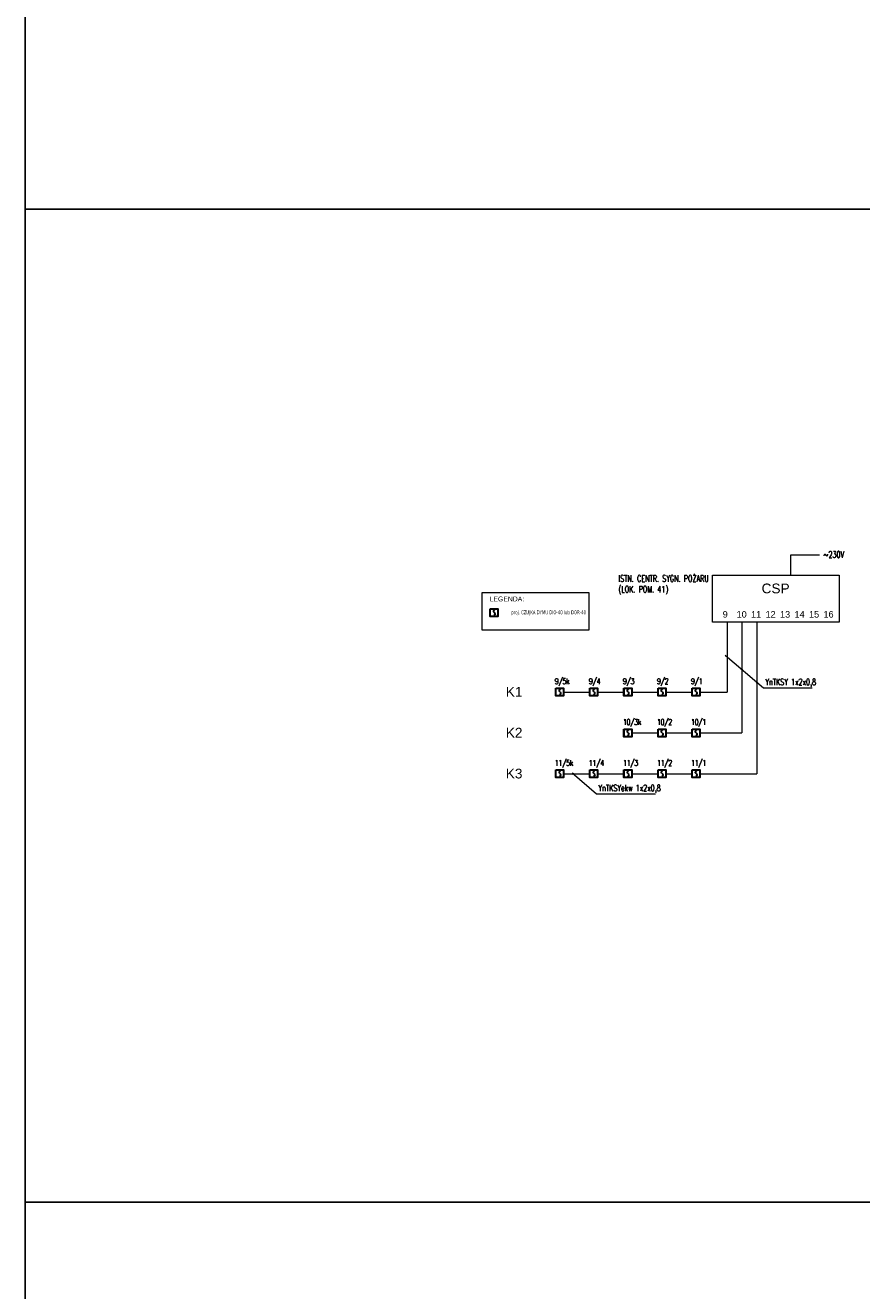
# Model space of a CAD drawing. Header units: centimetres. Extents: x -65222 to -44487, y -149615 to -110728.
# Tile 7 of 98: x -52888 to -47748, y -137949 to -130172. Entities that reach past the tile are written whole.
import ezdxf

# ---------------------------------------------------------------- set-up
doc = ezdxf.new("R2010")
doc.units = ezdxf.units.CM
doc.layers.add('EL_OBRAMOWANIE', color=70, linetype='Continuous', lineweight=0, plot=False)
for name, color, linetype, lineweight in [('Linia SSP', 1, 'Continuous', 35), ('TT sap', 10, 'Continuous', 9), ('ZRE SCHEMATY', 7, 'Continuous', 9), ('ZRE SSP Przewody', 3, 'Continuous', 18), ('ZRE Tablice', 7, 'Continuous', 13), ('ZRE TT', 11, 'Continuous', 13)]:
    doc.layers.add(name, color=color, linetype=linetype, lineweight=lineweight)
doc.styles.add('Arial', font='arial.ttf', dxfattribs={"height": 196.706587})
doc.styles.add('ELEKTR', font='romans.shx', dxfattribs={"width": 0.6})
doc.styles.add('STYLE_WYM', font='simplex.shx', dxfattribs={"width": 0.7, "height": 17.5})

# ---------------------------------------------------------------- blocks, each defined once
blk = doc.blocks.new('G$CAF8584BC')
at = {"layer": 'Linia SSP', "lineweight": 30}
h = blk.add_hatch(color=7, dxfattribs=at)
h.set_gradient(color1=(255, 255, 255), color2=(0, 0, 0), one_color=1, name='INVSPHERICAL')
h.paths.add_polyline_path([(-41.9, 23.7), (-41.9, 47.5), (-47.5, 47.5), (-47.5, 23.7)])
h.paths.add_polyline_path([(-41.9, 0), (-41.9, 23.7), (-47.5, 23.7), (-47.5, 0)])
at = {"layer": 'Linia SSP', "color": 7, "linetype": 'Continuous', "lineweight": 30}
for p, q in [((-26.3, 32), (-25.5, 35.1)), ((-25.5, 29), (-26.3, 32)), ((-25.5, 35.1), (-23.3, 38.5)), ((-23.9, 26.5), (-25.5, 29)), ((-20.9, 10), (-24.6, 5.9)), ((-23.3, 25.6), (-23.9, 26.5)), ((-23.3, 38.5), (-19.6, 42.7)), ((-22.1, 24.3), (-23.3, 25.6)), ((-22.1, 24.3), (-20.9, 22.9)), ((-20.9, 22.9), (-20.3, 22.1)), ((-18.7, 13.4), (-20.9, 10)), ((-20.3, 22.1), (-18.7, 19.5)), ((-18.7, 19.5), (-17.9, 16.5)), ((-17.9, 16.5), (-18.7, 13.4))]:
    blk.add_line(p, q, dxfattribs=at)
at = {"layer": 'Linia SSP', "color": 7, "lineweight": 30}
blk.add_lwpolyline([(-47.5, 47.5), (0, 47.5), (0, 0), (-47.5, 0)], close=True, dxfattribs=at)
blk = doc.blocks.new('czujka')
at = {"layer": 'Linia SSP', "lineweight": 30}
h = blk.add_hatch(color=1, dxfattribs=at)
h.set_gradient(color1=(255, 0, 0), color2=(224, 0, 0), one_color=1, name='INVSPHERICAL')
h.paths.add_polyline_path([(-15736.5, 389.4), (-15736.5, 406), (-15740.4, 406), (-15740.4, 389.4)])
h.paths.add_polyline_path([(-15736.5, 372.8), (-15736.5, 389.4), (-15740.4, 389.4), (-15740.4, 372.8)])
at = {"layer": 'Linia SSP', "color": 1, "linetype": 'Continuous', "lineweight": 30}
for p, q in [((-15725.5, 395.2), (-15725, 397.4)), ((-15725, 393.1), (-15725.5, 395.2)), ((-15725, 397.4), (-15723.4, 399.8)), ((-15723.8, 391.3), (-15725, 393.1)), ((-15723.4, 390.7), (-15723.8, 391.3)), ((-15723.4, 399.8), (-15720.8, 402.7)), ((-15722.6, 389.8), (-15723.4, 390.7)), ((-15722.6, 389.8), (-15721.8, 388.9)), ((-15721.8, 388.9), (-15721.4, 388.2)), ((-15720.2, 382.2), (-15721.8, 379.8)), ((-15721.4, 388.2), (-15720.2, 386.5)), ((-15720.2, 386.5), (-15719.7, 384.3)), ((-15719.7, 384.3), (-15720.2, 382.2)), ((-15721.8, 379.8), (-15724.4, 376.9))]:
    blk.add_line(p, q, dxfattribs=at)
at = {"layer": 'Linia SSP', "lineweight": 30}
blk.add_lwpolyline([(-15740.4, 406), (-15707.1, 406), (-15707.1, 372.8), (-15740.4, 372.8)], close=True, dxfattribs=at)

msp = doc.modelspace()

# ---------------------------------------------------------------- linework, layer by layer
at = {"color": 3}
for points in [[(-52888, -125196), (-44486.8, -125196), (-44486.8, -131300.8), (-52888, -131300.8)], [(-52888, -131300.8), (-44486.8, -131300.8), (-44486.8, -137405.7), (-52888, -137405.7)], [(-52888, -137405.7), (-44486.8, -137405.7), (-44486.8, -143510.6), (-52888, -143510.6)]]:
    msp.add_lwpolyline(points, close=True, dxfattribs=at)
at = {"layer": 'EL_OBRAMOWANIE', "color": 7}
msp.add_lwpolyline([(-50079.6, -133657), (-49424.2, -133657), (-49424.2, -133889.9), (-50079.6, -133889.9)], close=True, dxfattribs=at)
at = {"layer": 'ZRE SCHEMATY', "color": 1}
msp.add_lwpolyline([(-48183.3, -133552.2), (-48183.3, -133426.1), (-48007.1, -133426.1)], dxfattribs=at)
at = {"layer": 'ZRE SCHEMATY'}
msp.add_lwpolyline([(-48664.9, -133552.2), (-47886.6, -133552.2), (-47886.6, -133840.9), (-48664.9, -133840.9)], close=True, dxfattribs=at)
at = {"layer": 'ZRE SSP Przewody', "color": 0}
for p, q in [((-48579.2, -134056.1), (-48571.8, -134047.5)), ((-48487.3, -134135), (-48479.9, -134126.4)), ((-48395.3, -134214.6), (-48387.9, -134206)), ((-49370.5, -134269.7), (-49208.7, -134269.7)), ((-49161.2, -134269.7), (-48999.4, -134269.7)), ((-48951.9, -134269.7), (-48790.1, -134269.7)), ((-48742.6, -134269.7), (-48575.4, -134269.7)), ((-48951.9, -134520.8), (-48790.1, -134520.8)), ((-48742.6, -134520.8), (-48483.5, -134520.8)), ((-49525, -134776.7), (-49517.6, -134768.1)), ((-49370.5, -134771.8), (-49208.7, -134771.8)), ((-49161.2, -134771.8), (-48999.4, -134771.8)), ((-48951.9, -134771.8), (-48790.1, -134771.8)), ((-48742.6, -134771.8), (-48391.5, -134771.8))]:
    msp.add_line(p, q, dxfattribs=at)
at = {"layer": 'ZRE SSP Przewody', "color": 12, "true_color": 0xe00000}
msp.add_line((-49579.8, -134771.8), (-49418, -134771.8), dxfattribs=at)
at = {"layer": 'ZRE SSP Przewody', "color": 0}
for points in [[(-48575.4, -133840.9), (-48575.4, -134269.7)], [(-48483.5, -133840.9), (-48483.5, -134520.8)], [(-48391.5, -133840.9), (-48391.5, -134771.8)], [(-48586, -134042.6), (-48351.2, -134244), (-48052, -134244)], [(-49579.8, -134269.7), (-49418, -134269.7)], [(-49161.2, -134520.8), (-48999.4, -134520.8)], [(-49526.6, -134766.9), (-49376.5, -134895.6), (-49014.3, -134895.6)]]:
    msp.add_lwpolyline(points, dxfattribs=at)

# ---------------------------------------------------------------- block references
at = {"color": 1}
for p in [(-49579.8, -134293.5), (-49370.5, -134293.5), (-49161.2, -134293.5), (-48951.9, -134293.5), (-48742.6, -134293.5), (-49161.2, -134544.5), (-48951.9, -134544.5), (-48742.6, -134544.5), (-49370.5, -134795.6), (-49161.2, -134795.6), (-48951.9, -134795.6), (-48742.6, -134795.6)]:
    msp.add_blockref('G$CAF8584BC', p, dxfattribs=at)
at = {"layer": 'ZRE TT', "color": 40, "xscale": 1.4259, "yscale": 1.4259, "zscale": 1.4259}
for p in [(-27586.5, -134337.1), (-27183.1, -135327.1)]:
    msp.add_blockref('czujka', p, dxfattribs=at)

# ---------------------------------------------------------------- texts
at = {"layer": 'TT sap', "color": 7, "attachment_point": 1, "line_spacing_factor": 0.75, "style": 'STYLE_WYM'}
for s, insert, char_height, width in [('{\\W1;\\fArial|b0|i0|c0|p0;LEGENDA:}', (-50034.1, -133682.5, 4750511.3), 30, 325.684), ('{\\fTahoma|b0|i0|c238|p32;proj. CZUJKA DYMU DIO-40 lub DOR-40 }', (-49901.7, -133768, 4750511.3), 23.4, 467.203), ('{\\T0.9;9/5k}', (-49634.4, -134185.4), 35.648, 62.027), ('{\\T0.9;9/4}', (-49425.1, -134185.4), 35.648, 62.027), ('{\\T0.9;9/3}', (-49215.8, -134185.4), 35.648, 62.027), ('{\\T0.9;9/2}', (-49006.5, -134185.4), 35.648, 62.027), ('{\\T0.9;9/1}', (-48797.2, -134185.4), 35.648, 62.027), ('{\\T0.9;10/3k}', (-49215.8, -134436.5), 35.648, 62.027), ('{\\T0.9;10/2}', (-49006.5, -134436.5), 35.648, 62.027), ('{\\T0.9;10/1}', (-48797.2, -134436.5), 35.648, 62.027), ('{\\T0.9;11/4}', (-49425.1, -134687.5), 35.648, 62.027), ('{\\T0.9;11/3}', (-49215.8, -134687.5), 35.648, 62.027), ('{\\T0.9;11/2}', (-49006.5, -134687.5), 35.648, 62.027), ('{\\T0.9;11/1}', (-48797.2, -134687.5), 35.648, 62.027)]:
    msp.add_mtext(s, dxfattribs=dict(at, insert=insert, char_height=char_height, width=width))
at = {"layer": 'TT sap', "insert": (-49634.4, -134687.5), "char_height": 35.648, "width": 62.027, "attachment_point": 1, "line_spacing_factor": 0.75, "style": 'STYLE_WYM'}
msp.add_mtext('{\\T0.9;11/5k}', dxfattribs=at)
at = {"layer": 'ZRE SCHEMATY', "style": 'Arial'}
for s, height, p in [('CSP', 60, (-48362.9, -133662.9)), ('9', 40, (-48602, -133812)), ('10', 40, (-48516.5, -133812)), ('11', 40, (-48427.5, -133812)), ('12', 40, (-48338.5, -133812)), ('13', 40, (-48249.4, -133812)), ('14', 40, (-48160.4, -133812)), ('15', 40, (-48071.4, -133812)), ('16', 40, (-47982.4, -133812)), ('K1', 60, (-49935.1, -134298.5)), ('K2', 60, (-49935.1, -134549.5)), ('K3', 60, (-49935.1, -134800.6))]:
    msp.add_text(s, height=height, dxfattribs=at).set_placement(p)
at = {"layer": 'ZRE Tablice', "attachment_point": 4, "style": 'ELEKTR'}
for s, insert, char_height in [('~230V', (-47982, -133424.4), 39.42), ('ISTN. CENTR. SYGN. POŻARU\\P(LOK. POM. 41)', (-49242.5, -133611.4), 39.416), ('YnTKSY 1x2x0,8', (-48340.3, -134213.4), 39.416)]:
    msp.add_mtext_dynamic_manual_height_columns(s, width=910.122, gutter_width=125, heights=[0], dxfattribs=dict(at, insert=insert, char_height=char_height))
at = {"layer": 'ZRE Tablice', "color": 1, "insert": (-49365.6, -134865), "char_height": 39.416, "attachment_point": 4, "style": 'ELEKTR'}
msp.add_mtext_dynamic_manual_height_columns('YnTKSYekw 1x2x0,8', width=910.122, gutter_width=125, heights=[0], dxfattribs=at)

doc.saveas('drawing.dxf')
